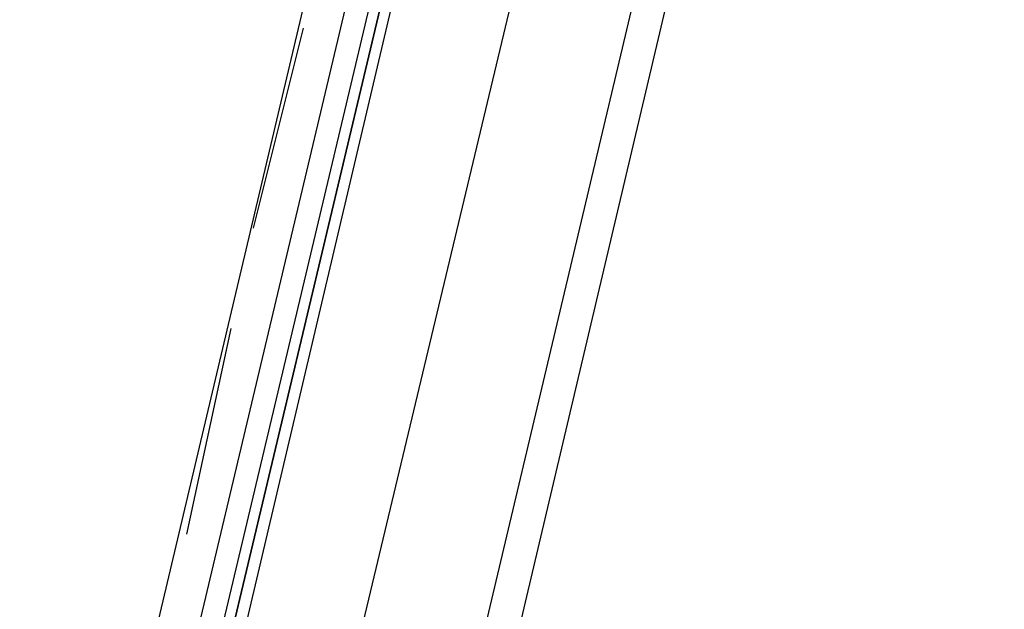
# Model space of a CAD drawing. Header units: feet. Extents: x -79 to 198, y -22 to 181.
# Tile 86 of 256: x 105.11 to 107.47, y 28.38 to 29.8. Entities that reach past the tile are written whole.
import ezdxf

# ---------------------------------------------------------------- set-up
doc = ezdxf.new("R2010")
doc.units = ezdxf.units.FT
doc.layers.add('A-LINEA', color=7, linetype='CONTINUOUS')

msp = doc.modelspace()

# ---------------------------------------------------------------- linework, layer by layer
at = {"layer": 'A-LINEA'}
for p, q in [((109.1333, 40.3378), (105.6533, 25.5778)), ((105.1067, 26.9511), (106.64, 33.4311)), ((105.8533, 26.7778), (107.3867, 33.2578)), ((105.7867, 29.7778), (105.6667, 29.2978)), ((105.6133, 29.0578), (105.5067, 28.5644))]:
    msp.add_line(p, q, dxfattribs=at)
for points in [[(105.6, 28.1378), (106.04, 30.0044), (106.0267, 30.0044), (106.0133, 30.0044), (105.5733, 28.1511), (106.0133, 30.0044), (106, 30.0044), (105.9867, 30.0044), (105.5467, 28.1511)], [(105.9467, 29.9644), (105.9467, 29.9511), (105.92, 29.9644), (105.4933, 28.1644)], [(105.5733, 26.8444), (105.8667, 28.0844), (106.2933, 29.8711)]]:
    msp.add_lwpolyline(points, dxfattribs=at)

doc.saveas('drawing.dxf')
